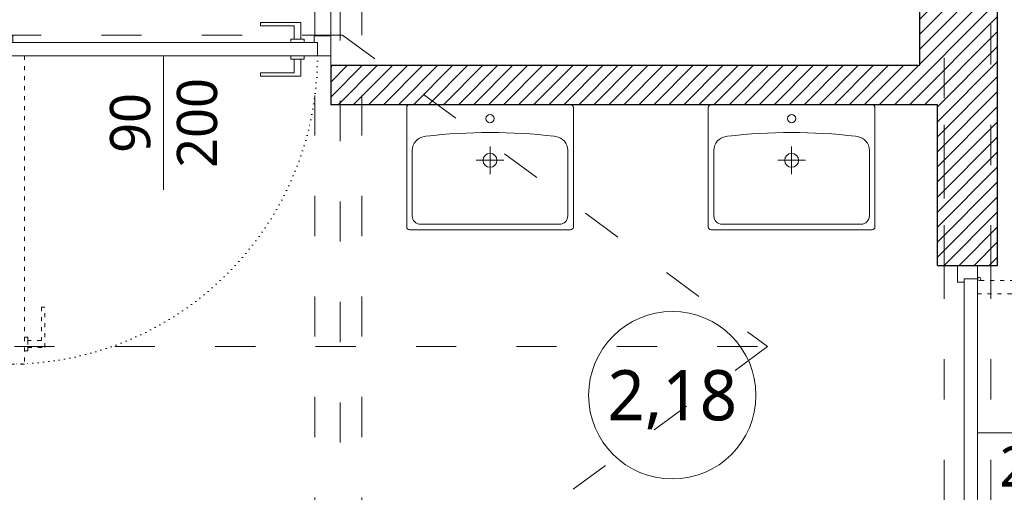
# Model space of a CAD drawing. Header units: millimetres. Extents: x -221 to 149158, y -114258 to 0.
# Tile 135 of 219: x 115144 to 115438, y -64046 to -63905. Entities that reach past the tile are written whole.
import ezdxf
from ezdxf import colors
from ezdxf.entities.mleader import LeaderData, LeaderLine
from ezdxf.enums import TextEntityAlignment as Align
from ezdxf.math import Vec2, Vec3

# ---------------------------------------------------------------- set-up
doc = ezdxf.new("R2010")
doc.units = ezdxf.units.MM
doc.linetypes.add('ACAD_ISO03W100', pattern=[30, 12, -18])
doc.linetypes.add('ACAD_ISO07W100', pattern=[3, 0, -3])
doc.layers.get('0').update_dxf_attribs({"lineweight": 0})
for name, color, linetype, lineweight, true_color in [('A-przekrycieram.ART', 7, 'Continuous', 0, 0xffffff), ('instalacje_arch', 7, 'Continuous', 30, 0xd60000), ('wypełnienie 2', 7, 'Continuous', 0, 0x363636)]:
    doc.layers.add(name, color=color, linetype=linetype, lineweight=lineweight, true_color=true_color)
for name, color, linetype, lineweight in [('A-sanitariaty.ART', 250, 'Continuous', 0), ('opis..KF', 250, 'Continuous', 15), ('stolarka_arch', 250, 'Continuous', 5), ('TEXT', 63, 'Continuous', 0), ('ściana pro..KF', 222, 'Continuous', 30), ('ściany ist..KF', 61, 'Continuous', 5)]:
    doc.layers.add(name, color=color, linetype=linetype, lineweight=lineweight)
doc.styles.add('ARCH', font='segoeuil.ttf')
pattern_1 = [(45, (-12676.46300940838, -28536.04785672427), (-2.245064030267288, 2.245064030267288), [])]

# ---------------------------------------------------------------- blocks, each defined once
blk = doc.blocks.new('*U1674')
at = {"layer": 'A-przekrycieram.ART'}
h = blk.add_hatch(color=256, dxfattribs=at)
h.dxf.hatch_style = 1
h.paths.add_polyline_path([(0, 4200), (5940, 4200), (5940, 0), (0, 0)])
h.paths.add_polyline_path([(200, 4100), (5840, 4100), (5840, 100), (200, 100)], flags=16)
blk = doc.blocks.new('*U1671')
at = {"layer": 'instalacje_arch', "color": 41, "linetype": 'ACAD_ISO03W100', "lineweight": 9, "true_color": 0xf4ee51}
blk.add_line((0, -3656.965800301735), (0, -145), dxfattribs=at)
at = {"layer": 'instalacje_arch', "color": 41, "true_color": 0xf4ee51, "style": 'ARCH'}
blk.add_attdef('P1', text='', height=20.00000000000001, rotation=180, dxfattribs=at).set_placement((0, 0), align=Align.MIDDLE_CENTER)
blk.add_attdef('P2', text='', height=20, dxfattribs=at).set_placement((0, -3801.965800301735), align=Align.MIDDLE_CENTER)
blk = doc.blocks.new('*U1229')
at = {"layer": 'A-sanitariaty.ART'}
for p, q in [((4.831235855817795e-11, 12.45), (4.831235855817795e-11, 20.75)), ((4.150000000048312, 16.6), (-4.149999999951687, 16.6))]:
    blk.add_line(p, q, dxfattribs=at)
blk.add_lwpolyline([(24.07, 0), (-24.07, 0, -0.414213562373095), (-24.9, 0.83), (-24.9, 36.52, -0.414213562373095), (-24.07, 37.35), (24.07000000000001, 37.35, -0.414213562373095), (24.90000000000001, 36.52), (24.9, 0.83, -0.414213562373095)], format="xyb", close=True, dxfattribs=at)
blk.add_lwpolyline([(-19.12497739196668, 9.422330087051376), (-19.62766991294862, 9.488012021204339, -0.3766517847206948), (-23.24, 13.60303462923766), (-23.24, 33.2, -0.414213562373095), (-20.75, 35.69), (20.75000000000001, 35.69, -0.414213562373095), (23.24000000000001, 33.2), (23.24, 13.60303462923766, -0.3766517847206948), (19.62766991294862, 9.488012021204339), (19.12497739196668, 9.422330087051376)], format="xyb", dxfattribs=at)
for centre, radius in [((4.831235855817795e-11, 16.6), 2.075), ((4.831235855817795e-11, 4.149999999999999), 1.245)]:
    blk.add_circle(centre, radius, dxfattribs=at)
blk.add_arc((4.718003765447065e-14, 171.8099999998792), 163.5099999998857, 263.2830130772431, 276.7169869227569, dxfattribs=at)
blk = doc.blocks.new('*U614')
at = {"layer": 'stolarka_arch', "linetype": 'ACAD_ISO03W100', "lineweight": 0, "ltscale": 0.1}
for points in [[(4.5, 92), (4.5, 1.77635683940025e-15), (8.5, 1.77635683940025e-15), (8.5, 92)], [(3.5, 87), (-1.5, 87), (-1.5, 75), (-0.5, 75), (-0.5, 85), (3.5, 85)], [(3.5, 88), (3.5, 84), (4.5, 84), (4.5, 88)], [(9.5, 88), (9.5, 84), (8.5, 84), (8.5, 88)], [(9.5, 87), (14.5, 87), (14.5, 75), (13.5, 75), (13.5, 85), (9.5, 85)]]:
    blk.add_lwpolyline(points, close=True, dxfattribs=at)
at = {"layer": 'stolarka_arch'}
for points in [[(91, 1), (91, 6), (79, 6), (79, 5), (89, 5), (89, 1)], [(5, -4), (5, -6), (0, -6), (0, 0), (4, 0), (4, -4), (5, -4)], [(96, 0), (4, 0), (4, -4), (96, -4)], [(92, 1), (88, 1), (88, 0), (92, 0)], [(95, -4), (95, -6), (100, -6), (100, 0), (96, 0), (96, -4), (95, -4)], [(91, -5), (91, -10), (79, -10), (79, -9), (89, -9), (89, -5)], [(92, -5), (88, -5), (88, -4), (92, -4)]]:
    blk.add_lwpolyline(points, close=True, dxfattribs=at)
blk.add_circle((4, 0.5), 0.5, dxfattribs=at)
at = {"layer": 'stolarka_arch', "linetype": 'ACAD_ISO07W100', "lineweight": 0, "ltscale": 0.5}
blk.add_arc((4.000000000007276, 0), 92, 0, 89.65063332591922, dxfattribs=at)
blk = doc.blocks.new('opis drzwi')
at = {"layer": 'opis..KF'}
blk.add_line((-20, 0), (20, 0), dxfattribs=at)
at = {"layer": 'opis..KF', "style": 'ARCH', "flags": 12}
for tag, p in [('90', (0, 10)), ('200', (0, -10))]:
    blk.add_attdef(tag, text='', height=12, dxfattribs=at).set_placement(p, align=Align.MIDDLE_CENTER)
blk = doc.blocks.new('nr pom')
at = {"layer": 'opis..KF', "lineweight": 20}
blk.add_circle((0, 0), 25, dxfattribs=at)
at = {"layer": 'opis..KF', "style": 'ARCH'}
blk.add_attdef('00', text='', height=15, dxfattribs=at).set_placement((0, 0), align=Align.MIDDLE_CENTER)
blk = doc.blocks.new('_Dot')
at = {"color": 0, "linetype": 'ByBlock', "lineweight": -2}
blk.add_line((-0.5, 0), (-1, 0), dxfattribs=at)
at = {"color": 0, "linetype": 'ByBlock', "const_width": 0.5}
blk.add_lwpolyline([(-0.25, 0, 1), (0.25, 0, 1)], format="xyb", close=True, dxfattribs=at)

msp = doc.modelspace()

# ---------------------------------------------------------------- hatches: boundary and pattern name
at = {"layer": 'wypełnienie 2', "linetype": 'ByBlock'}
h = msp.add_hatch(dxfattribs=at)
h.set_pattern_fill('ANSI31', color=256)
h.set_pattern_definition(pattern_1)
h.paths.add_polyline_path([(114893.0103039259, -63909.99413311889), (114842.5103039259, -63909.99413311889), (114842.5103039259, -63918.99413311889), (114893.0103039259, -63918.99413311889)])
h.paths.add_polyline_path([(114893.0103039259, -63906.99413311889), (114842.5103039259, -63906.99413311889), (114842.5103039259, -63909.99413311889), (114893.0103039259, -63909.99413311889)])
h.paths.add_polyline_path([(115137.0541467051, -63912.85053402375), (115137.0507307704, -63909.99413311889), (115070.0103039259, -63909.99413311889), (115070.0103039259, -63918.99413311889), (115137.0616346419, -63919.11193878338), (115137.0581570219, -63916.20395662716), (115137.0541467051, -63916.20395662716)])
h.paths.add_polyline_path([(115137.0473880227, -63907.19893107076), (115070.0103039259, -63907.19893107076), (115070.0103039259, -63909.99413311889), (115137.0507307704, -63909.99413311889)])
h.paths.add_polyline_path([(114951.3247504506, -63739.99413311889), (114878.2626451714, -63739.99413311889), (114842.5103039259, -63740.03944660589), (114842.5103039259, -63752.03945624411), (114951.3247504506, -63751.90154186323)])
h.paths.add_polyline_path([(114987.2223813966, -63750.63663981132), (114990.73686382, -63750.63663981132), (114990.73686382, -63749.21371616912), (114990.73686382, -63748.21371616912), (114990.73686382, -63744.68663981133), (114986.58686382, -63744.68663981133), (114986.58686382, -63743.63663981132), (114986.53686382, -63743.63663981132), (114986.53686382, -63739.99413311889), (114951.3247504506, -63739.99413311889), (114951.3247504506, -63759.63663981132), (115071.7489771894, -63759.48401088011), (115071.7489771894, -63739.99413311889), (115036.53686382, -63739.99413311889), (115036.53686382, -63743.63663981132), (115036.48686382, -63743.63663981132), (115036.48686382, -63744.68663981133), (115032.33686382, -63744.68663981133), (115032.33686382, -63748.21371616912), (115032.33686382, -63749.21371616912), (115032.33686382, -63750.63663981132), (115036.53686382, -63750.63663981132), (115036.53686382, -63754.63663981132), (115032.53686382, -63754.63663981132), (115015.0757204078, -63754.63663981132, -0.1726998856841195), (115011.53686382, -63755.89653681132, -0.1726998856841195), (115007.9980072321, -63754.63663981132), (114991.2223813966, -63754.63663981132), (114987.2223813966, -63754.63663981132)])
h.paths.add_polyline_path([(115107.6466081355, -63750.63663981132), (115111.1610905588, -63750.63663981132), (115111.1610905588, -63749.21371616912), (115111.1610905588, -63748.21371616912), (115111.1610905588, -63744.68663981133), (115107.0110905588, -63744.68663981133), (115107.0110905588, -63743.63663981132), (115106.9610905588, -63743.63663981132), (115106.9610905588, -63739.99413311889), (115071.7489771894, -63739.99413311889), (115071.7489771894, -63759.48401088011), (115133.0103039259, -63759.40636661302), (115133.0103039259, -63755.79736868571, -0.04715324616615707), (115131.9610905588, -63755.89653681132, -0.1726998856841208), (115128.422233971, -63754.63663981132), (115111.6466081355, -63754.63663981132), (115107.6466081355, -63754.63663981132)])
h.paths.add_polyline_path([(115192.1732039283, -63739.99413311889), (115156.9610905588, -63739.99413311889), (115156.9610905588, -63743.63663981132), (115156.9110905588, -63743.63663981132), (115156.9110905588, -63744.68663981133), (115152.7610905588, -63744.68663981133), (115152.7610905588, -63748.21371616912), (115152.7610905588, -63749.21371616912), (115152.7610905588, -63750.63663981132), (115156.9610905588, -63750.63663981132), (115156.9610905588, -63754.63663981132), (115152.9610905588, -63754.63663981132), (115135.4999471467, -63754.63663981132, -0.1245325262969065), (115133.0103039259, -63755.79736868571), (115133.0103039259, -63759.40636661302), (115155.4422102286, -63759.37793580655, -0.04813413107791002), (115156.4660203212, -63759.27914650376), (115192.1732039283, -63759.27914650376)])
h.paths.add_polyline_path([(115204.4433737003, -63739.99413311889), (115192.1732039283, -63739.99413311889), (115192.1732039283, -63759.27914650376), (115204.4433737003, -63759.27914650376)])
h.paths.add_polyline_path([(115232.260303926, -63739.99413311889), (115220.4433737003, -63739.99413311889), (115220.4433737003, -63759.29555156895), (115230.1092128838, -63759.2833008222), (115230.2603027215, -63878.49318276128), (115232.260303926, -63878.49085328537)])
h.paths.add_polyline_path([(115239.868775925, -63739.99413311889), (115232.260303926, -63739.99413311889), (115232.260303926, -63832.99413311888), (115239.868775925, -63832.99413311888)])
h.paths.add_polyline_path([(115246.260303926, -63735.7915867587), (115240.5218652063, -63739.99413311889), (115239.868775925, -63739.99413311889), (115239.868775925, -63832.99413311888), (115246.260303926, -63832.99413311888)])
h.paths.add_polyline_path([(115258.7733275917, -63739.51506793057), (115248.2892790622, -63739.53089055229), (115248.2817490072, -63734.31118118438), (115246.260303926, -63735.7915867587), (115246.260303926, -63832.99413311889), (115248.2446947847, -63832.99413311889), (115248.2167340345, -63751.52773254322), (115248.8666354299, -63751.52773254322), (115258.788536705, -63751.51505829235), (115258.7845978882, -63748.40733188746), (115258.7808678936, -63748.40733188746), (115258.7808678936, -63745.46436609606)])
h.paths.add_polyline_path([(115239.868775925, -63846.99413311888), (115232.260303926, -63846.99413311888), (115232.260303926, -63878.49085328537), (115239.868775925, -63878.48199141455)])
h.paths.add_polyline_path([(115246.260303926, -63846.99413311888), (115239.868775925, -63846.99413311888), (115239.868775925, -63878.48199141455), (115246.260303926, -63878.47454696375)])
h.paths.add_polyline_path([(115239.868775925, -63723.89019054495), (115232.260303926, -63723.89019054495), (115232.260303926, -63739.99413311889), (115239.868775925, -63739.99413311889)])
h.paths.add_polyline_path([(115246.260303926, -63723.89019054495), (115239.868775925, -63723.89019054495), (115239.868775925, -63739.99413311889), (115240.5218652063, -63739.99413311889), (115246.260303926, -63735.7915867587)])
h.paths.add_polyline_path([(115246.260303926, -63663.99413311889), (115239.868775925, -63663.99413311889), (115239.868775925, -63707.89019054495), (115246.260303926, -63707.89019054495)])
h.paths.add_polyline_path([(115239.868775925, -63663.99413311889), (115236.868775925, -63663.99413311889), (115232.260303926, -63663.99413311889), (115232.260303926, -63707.89019054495), (115239.868775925, -63707.89019054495)])
h.paths.add_polyline_path([(115248.1803082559, -63663.99413311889), (115246.260303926, -63663.99413311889), (115246.260303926, -63707.89019054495), (115248.2436335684, -63707.89019054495)])
h.paths.add_polyline_path([(115156.7408705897, -63894.17974764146), (115203.6707869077, -63894.17974764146), (115203.6707869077, -63866.98832504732), (115156.7408705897, -63866.98832504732)], flags=9)
h.paths.add_polyline_path([(115198.405047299, -63855.16579992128), (115227.564175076, -63855.16579992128), (115227.564175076, -63835.57841120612), (115198.405047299, -63835.57841120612)], flags=9)
h = msp.add_hatch(dxfattribs=at)
h.set_pattern_fill('ANSI31', color=256)
h.set_pattern_definition(pattern_1)
h.paths.add_polyline_path([(115387.4976882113, -63739.35063796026), (115348.7732553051, -63739.40099958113), (115348.7770656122, -63742.40733188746), (115348.7808678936, -63742.40733188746), (115348.7808678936, -63745.40733189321), (115348.7884644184, -63751.40098994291), (115387.4976882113, -63751.45005106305)])
h.paths.add_polyline_path([(115420.2603039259, -63726.26199918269), (115418.2603039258, -63726.26199918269), (115418.2603039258, -63739.31063078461), (115401.4976882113, -63739.332430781), (115401.4976882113, -63751.46779504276), (115420.2603039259, -63751.49157529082)])
h.paths.add_polyline_path([(115434.2603039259, -63736.26199918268), (115434.2603039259, -63726.26199918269), (115420.2603039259, -63726.26199918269), (115420.2603039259, -63751.49157529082), (115420.277741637, -63751.49159739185), (115420.277741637, -63832.99413311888), (115434.2603039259, -63832.99413311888)])
h.paths.add_polyline_path([(115436.2603039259, -63726.26199918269), (115434.2603039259, -63726.26199918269), (115434.2603039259, -63832.99413311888), (115436.2603039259, -63832.99413311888)])
h.paths.add_polyline_path([(115436.2603039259, -63846.99413311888), (115434.2603039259, -63846.99413311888), (115434.2603039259, -63897.49868397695), (115436.2603039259, -63899.22090270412)])
h.paths.add_polyline_path([(115434.2603039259, -63846.99413311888), (115420.277741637, -63846.99413311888), (115420.277741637, -63878.67829427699), (115420.2771508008, -63885.45765988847), (115434.2603039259, -63897.49868397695)])
h.paths.add_polyline_path([(115420.2603039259, -63878.67829427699), (115413.0103039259, -63878.67829427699), (115413.0103039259, -63879.20011000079), (115420.2603039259, -63885.44315288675)])
h.paths.add_polyline_path([(115420.2603039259, -63885.44315288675), (115413.0103039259, -63879.20011000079), (115413.0103039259, -63918.99413311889), (115252.8110689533, -63918.99413311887), (115268.8795359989, -63930.76187709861), (115418.2603039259, -63930.76187709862), (115418.2603039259, -63978.76187709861), (115420.2603039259, -63978.76187709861), (115420.2603039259, -63930.76187709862)])
h.paths.add_polyline_path([(115434.2603039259, -63897.49868397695), (115420.2603039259, -63885.44315288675), (115420.2603039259, -63978.76187709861), (115434.2603039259, -63978.76187709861)])
h.paths.add_polyline_path([(115436.2603039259, -63899.22090270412), (115434.2603039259, -63897.49868397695), (115434.2603039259, -63978.76187709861), (115436.2603039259, -63978.76187709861)])
h.paths.add_polyline_path([(115246.260303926, -63918.99413311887), (115239.868775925, -63918.99413311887), (115239.868775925, -63930.76187709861), (115246.260303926, -63930.76187709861)])
h.paths.add_polyline_path([(115252.8110689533, -63918.99413311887), (115246.260303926, -63918.99413311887), (115246.260303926, -63930.76187709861), (115268.8795359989, -63930.76187709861)])
h.paths.add_polyline_path([(115239.868775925, -63918.99413311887), (115237.010303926, -63918.99413311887), (115237.010303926, -63930.76187709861), (115239.868775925, -63930.76187709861)])

# ---------------------------------------------------------------- linework, layer by layer
at = {"linetype": 'ACAD_ISO03W100'}
for p, q in [((115232.260303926, -64299.99413311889), (115232.260303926, -62730.99413311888)), ((115246.260303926, -64299.99413311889), (115246.260303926, -62730.99413311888)), ((115434.2603039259, -63978.76187709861), (115434.2603039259, -62730.99413311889)), ((115420.2603039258, -64078.76187709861), (115420.2603039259, -63626.26199918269)), ((115434.2603039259, -63978.76187709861), (115434.2603039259, -63736.26199918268)), ((115240.5218652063, -63909.99413311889), (114842.5103039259, -63909.99413311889)), ((115240.5218652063, -63909.99413311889), (115367.5103039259, -64002.99413311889)), ((115420.2603039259, -63978.76187709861), (115420.2603039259, -63930.76187709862)), ((115434.2603039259, -64078.76187709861), (115434.2603039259, -63958.76187709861)), ((114842.5103039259, -64002.99413311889), (115367.5103039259, -64002.99413311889)), ((115367.5103039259, -64002.99413311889), (115240.5218652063, -64095.99413311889))]:
    msp.add_line(p, q, dxfattribs=at)
at = {"layer": 'ściana pro..KF', "linetype": 'ByBlock'}
for p, q in [((115237.010303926, -63918.99413311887), (115237.010303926, -63930.76187709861)), ((115418.2603039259, -63930.76187709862), (115237.010303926, -63930.76187709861)), ((115418.2603039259, -63978.76187709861), (115418.2603039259, -63930.76187709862))]:
    msp.add_line(p, q, dxfattribs=at)
for points in [[(115418.2603039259, -63978.76187709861), (115436.2603039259, -63978.76187709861), (115436.2603039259, -63726.26199918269), (115418.2603039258, -63726.26199918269), (115418.2603039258, -63739.31063078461)], [(115237.010303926, -63918.99413311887), (115413.0103039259, -63918.99413311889), (115413.0103039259, -63878.49413311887)]]:
    msp.add_lwpolyline(points, dxfattribs=at)
at = {"layer": 'ściany ist..KF', "linetype": 'ByBlock'}
for p, q in [((115237.0103039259, -63878.49413311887), (115237.010303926, -63918.99413311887)), ((115413.0103039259, -63878.49413311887), (115413.0103039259, -63918.99413311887)), ((115413.0103039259, -63918.99413311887), (115237.010303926, -63918.99413311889))]:
    msp.add_line(p, q, dxfattribs=at)
msp.add_lwpolyline([(115237.010303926, -63918.99413311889), (115413.0103039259, -63918.99413311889), (115413.0103039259, -63878.49413311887), (115237.010303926, -63878.49413311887)], close=True, dxfattribs=at)

# ---------------------------------------------------------------- block references
at = {"xscale": 2, "yscale": 2, "zscale": 2}
msp.add_blockref('*U1674', (108660.1898339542, -67505.01969564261), dxfattribs=at)
at = {"layer": 'A-sanitariaty.ART', "rotation": 180}
for p in [(115284.6043073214, -63930.76187709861), (115374.7179302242, -63930.76187709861)]:
    msp.add_blockref('*U1229', p, dxfattribs=at)
at = {"layer": 'instalacje_arch'}
msp.add_blockref('*U1671', (115239.868775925, -62534.66883093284), dxfattribs=at)
at = {"layer": 'opis..KF', "color": 30}
msp.add_blockref('nr pom', (115339.0546408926, -64017.50855430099), dxfattribs=at).add_auto_attribs({'00': '2,18'})
at = {"layer": 'stolarka_arch', "xscale": -1, "rotation": 180}
msp.add_blockref('*U614', (115137.0541467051, -63916.20395662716), dxfattribs=at)
at = {"layer": 'stolarka_arch', "rotation": 270}
msp.add_blockref('*U614', (115430.2603039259, -63978.76187709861), dxfattribs=at)
at = {"layer": 'TEXT'}
ref = msp.add_blockref('opis drzwi', (115187.0541467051, -63936.20395662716), dxfattribs=dict(at, rotation=90))
ref.add_attrib('90', '90', dxfattribs={"layer": 'opis..KF', "height": 12, "rotation": 90, "style": 'ARCH'}).set_placement((115177.0541467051, -63936.20395662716), align=Align.MIDDLE_CENTER)
ref.add_attrib('200', '200', dxfattribs={"layer": 'opis..KF', "height": 12, "rotation": 90, "style": 'ARCH'}).set_placement((115197.0541467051, -63936.20395662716), align=Align.MIDDLE_CENTER)
ref = msp.add_blockref('opis drzwi', (115450.2603039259, -64028.76187709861), dxfattribs=at)
ref.add_attrib('90', '90', dxfattribs={"layer": 'opis..KF', "height": 12, "style": 'ARCH'}).set_placement((115450.2603039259, -64018.76187709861), align=Align.MIDDLE_CENTER)
ref.add_attrib('200', '200', dxfattribs={"layer": 'opis..KF', "height": 12, "style": 'ARCH'}).set_placement((115450.2603039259, -64038.76187709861), align=Align.MIDDLE_CENTER)

# ---------------------------------------------------------------- leaders
at = {"layer": 'opis..KF', "lineweight": 9}
ml = msp.add_multileader_mtext('Standard', dxfattribs=at)
ml.set_content('obudowa belki drewnianej płytami gk-fw odpornosci ogniowej EI 60. Wysokość do belki 220 cm', color=256, style='ARCH')
ml.set_leader_properties(color=256, linetype='ByLayer', lineweight=-1)
ml.set_arrow_properties(name='DOT')
ml.build(insert=Vec2(0, 0))
ml.multileader.update_dxf_attribs({"dogleg_length": 28.38878720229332, "arrow_head_size": 7.5})
ctx = ml.context
ctx.base_point, ctx.char_height, ctx.arrow_head_size, ctx.landing_gap_size, ctx.plane_origin = Vec3(115442.8817695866, -63871.26793480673), 12, 7.5, 9, Vec3(114789.005454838, -63969.29137059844)
notes = []
notes.append((ctx, [(1, (1, 1, 0), (115414.4929823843, -63871.26793480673), (1, 0), 28.38878720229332, [(0, [(115368.6677163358, -63841.01629262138)], 0, [])])]))
ctx.mtext.insert, ctx.mtext.width, ctx.mtext.flow_direction = Vec3(115451.8817695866, -63865.16333229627), 151.5727015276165, 5
for ctx, leaders in notes:
    for number, flags, end, landing, length, lines in leaders:
        leader = LeaderData()
        leader.index, (leader.has_last_leader_line, leader.has_dogleg_vector, leader.attachment_direction) = number, flags
        leader.last_leader_point, leader.dogleg_vector, leader.dogleg_length = Vec3(end), Vec3(landing), length
        for number, points, colour, breaks in lines:
            line = LeaderLine()
            line.index, line.vertices, line.color, line.breaks = number, Vec3.list(points), colors.encode_raw_color(colour), breaks
            leader.lines.append(line)
        ctx.leaders.append(leader)

doc.saveas('drawing.dxf')
